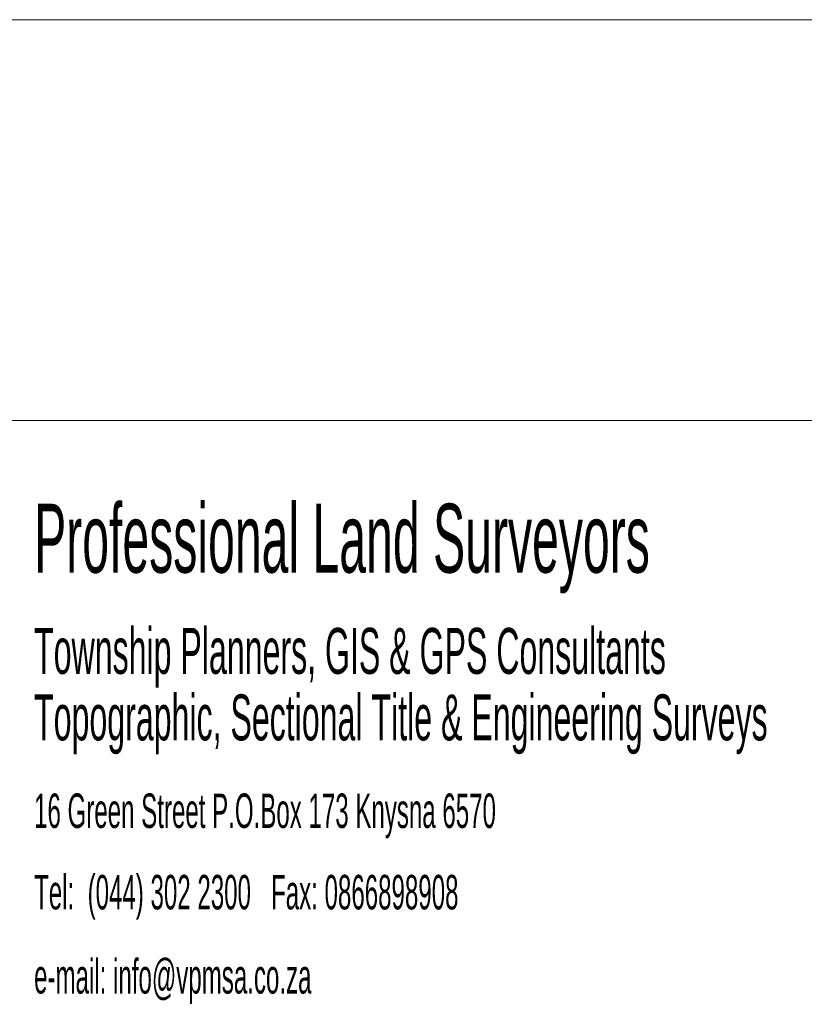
# Model space of a CAD drawing. Header units: millimetres. Extents: x -79464 to -76785, y -3788210 to -3782955.
# Tile 86 of 131: x -78309 to -78273, y -3785152 to -3785107. Entities that reach past the tile are written whole.
import ezdxf
from ezdxf.enums import TextEntityAlignment as Align

# ---------------------------------------------------------------- set-up
doc = ezdxf.new("R2010")
doc.units = ezdxf.units.MM
doc.header["$LTSCALE"] = 8
doc.header["$MEASUREMENT"] = 0
doc.layers.add('VPM TEMPLATE', color=7, linetype='Continuous')
doc.styles.add('Arial Narrow', font='arial.ttf', dxfattribs={"height": 1})

msp = doc.modelspace()

# ---------------------------------------------------------------- linework, layer by layer
at = {"layer": 'VPM TEMPLATE', "color": 137, "lineweight": 18}
msp.add_line((-79179.77, -3785107.494), (-78040.77, -3785107.494), dxfattribs=at)
at = {"layer": 'VPM TEMPLATE', "color": 7, "lineweight": 18}
msp.add_line((-78222.948, -3785125.506), (-78340.807, -3785125.506), dxfattribs=at)

# ---------------------------------------------------------------- texts
at = {"layer": 'VPM TEMPLATE', "color": 7, "style": 'Arial Narrow', "width": 0.5}
for s, height, p in [('Professional Land Surveyors', 3.09827, (-78307.925, -3785129.253, 8.009)), ('Township Planners, GIS & GPS Consultants', 2.06552, (-78307.925, -3785134.836, 8.009)), ('Topographic, Sectional Title & Engineering Surveys', 2.06552, (-78307.925, -3785137.825, 8.009)), ('16 Green Street P.O.Box 173 Knysna 6570', 1.54914, (-78307.925, -3785142.279, 8.009)), ('Tel:  (044) 302 2300   Fax: 0866898908', 1.54914, (-78307.925, -3785145.939, 7.637)), ('e-mail: info@vpmsa.co.za', 1.54914, (-78307.925, -3785149.722, 7.637))]:
    msp.add_text(s, height=height, dxfattribs=at).set_placement(p, align=Align.TOP_LEFT)

doc.saveas('drawing.dxf')
